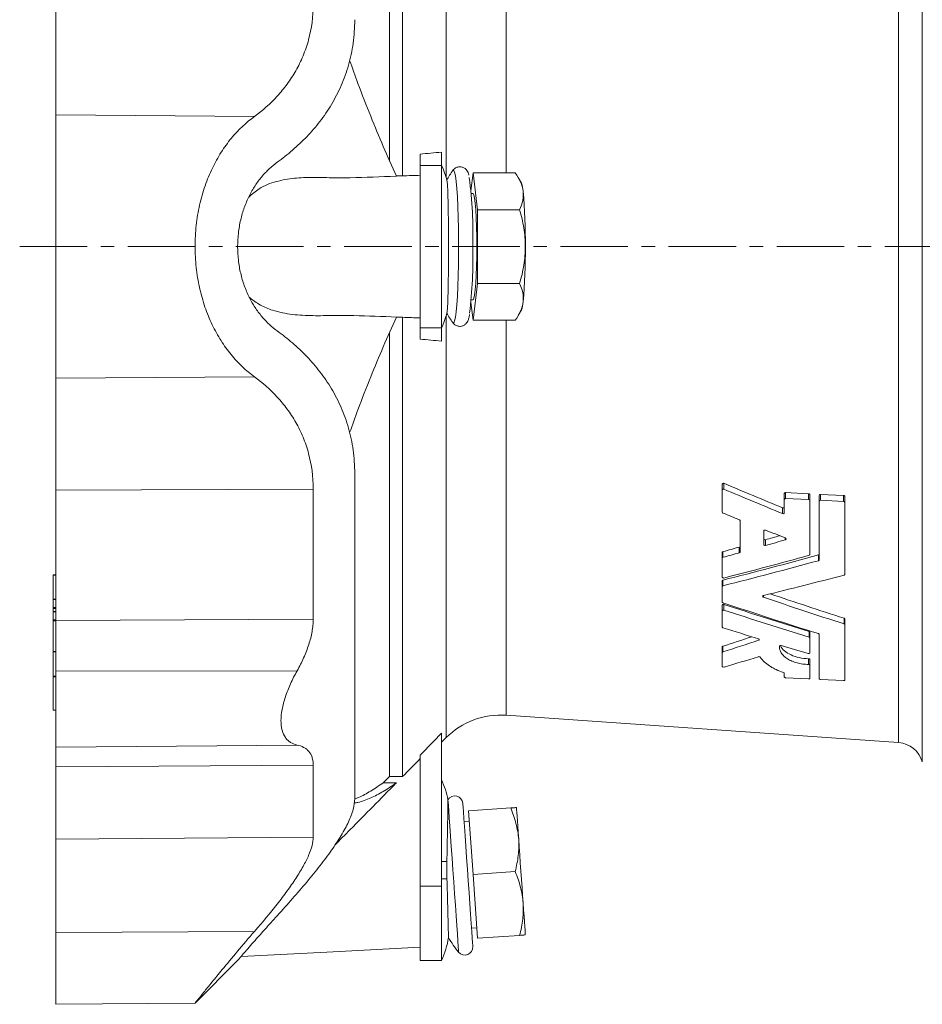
# Model space of a CAD drawing. Header units: millimetres. Extents: x 24 to 822, y -62 to 722.
# Tile 4 of 8: x 26 to 196, y 406 to 591. Entities that reach past the tile are written whole.
import ezdxf

# ---------------------------------------------------------------- set-up
doc = ezdxf.new("R2010")
doc.units = ezdxf.units.MM
doc.linetypes.add('CENTERX2', pattern=[20.32, 12.7, -2.54, 2.54, -2.54])
doc.layers.add('FORMAT', color=7, linetype='Continuous')

msp = doc.modelspace()

# ---------------------------------------------------------------- linework, layer by layer
at = {"color": 7, "linetype": 'Continuous', "lineweight": 15}
for p, q in [((95.54, 648.06), (95.54, 564.71)), ((98.01, 648.06), (98.01, 561.73)), ((32.84, 573.19), (32.84, 594.21)), ((32.84, 523.69), (32.84, 573.19)), ((101.34, 565.83), (101.34, 563.68)), ((105.34, 566.2), (105.34, 563.68)), ((101.34, 563.68), (101.34, 533.2)), ((105.34, 563.68), (105.34, 533.2)), ((107.45, 562.73), (107.43, 562.71)), ((98.01, 561.73), (96.85, 561.73)), ((111.27, 562.3), (110.86, 558.94)), ((112.11, 555.37), (111.27, 562.3)), ((111.27, 562.3), (119.18, 562.3)), ((120.35, 560.35), (119.74, 561.41)), ((111.27, 558.44), (110.9, 558.44)), ((112.11, 541.51), (112.11, 555.37)), ((112.11, 555.37), (120.01, 555.37)), ((111.27, 534.58), (112.11, 541.51)), ((112.11, 541.51), (120.01, 541.51)), ((110.86, 537.94), (111.27, 534.58)), ((110.9, 538.44), (111.27, 538.44)), ((96.85, 535.15), (98.01, 535.15)), ((98.01, 535.15), (98.01, 448.82)), ((119.75, 535.48), (120.35, 536.53)), ((101.34, 533.2), (101.34, 531.05)), ((105.34, 533.2), (105.34, 530.68)), ((107.42, 534.19), (107.45, 534.15)), ((111.27, 534.58), (119.18, 534.58)), ((95.54, 532.16), (95.54, 448.82)), ((32.84, 523.69), (32.84, 502.67)), ((89.02, 444.66), (89.02, 505.79)), ((158.08, 502.66), (158.08, 503.76)), ((32.84, 502.67), (32.84, 478.17)), ((81.22, 478.42), (81.22, 502.83)), ((158.08, 498.54), (158.08, 502.66)), ((169.74, 500.9), (169.74, 502)), ((174.3, 501.98), (169.98, 502.2)), ((174.54, 500.66), (174.54, 501.76)), ((176.32, 500.57), (176.32, 501.67)), ((180.88, 501.65), (176.56, 501.87)), ((169.74, 498.43), (169.74, 500.9)), ((169.98, 501.11), (174.3, 500.88)), ((174.54, 500.66), (174.54, 490.59)), ((176.32, 489.57), (176.32, 500.57)), ((176.56, 500.77), (180.88, 500.55)), ((181.12, 500.32), (181.12, 501.42)), ((181.12, 500.32), (181.12, 486.86)), ((161.44, 491.05), (161.44, 496.91)), ((165.88, 492.46), (165.88, 494.98)), ((158.08, 489.88), (158.08, 490.95)), ((158.08, 486.33), (158.08, 489.88)), ((32.84, 486.75), (32.34, 486.75)), ((32.34, 486.68), (32.34, 486.75)), ((32.34, 486.68), (32.34, 482.17)), ((158.08, 484.54), (158.08, 485.61)), ((158.08, 481.65), (158.08, 484.54)), ((32.84, 482.17), (32.34, 482.17)), ((32.34, 482.13), (32.34, 482.17)), ((32.34, 482.13), (32.34, 480.6)), ((32.34, 480.44), (32.34, 480.6)), ((32.34, 480.44), (32.34, 479.84)), ((32.84, 479.84), (32.34, 479.84)), ((32.34, 479.81), (32.34, 479.84)), ((32.34, 479.81), (32.34, 478.28)), ((158.08, 479.99), (158.08, 481.05)), ((158.08, 476.93), (158.08, 479.99)), ((32.34, 478.11), (32.34, 478.28)), ((32.34, 478.11), (32.34, 472.31)), ((32.84, 478.17), (32.84, 468.66)), ((181.12, 477.37), (181.12, 478.43)), ((174.54, 474.88), (174.54, 475.95)), ((181.12, 477.37), (181.12, 466.96)), ((174.54, 474.88), (174.54, 472.06)), ((176.32, 467.21), (176.32, 475.54)), ((32.34, 472.28), (32.34, 472.31)), ((32.34, 472.28), (32.84, 472.28)), ((32.34, 472.28), (32.34, 467.7)), ((158.08, 472.14), (158.08, 473.22)), ((158.08, 469.54), (158.08, 472.14)), ((174.54, 469.74), (174.54, 470.83)), ((32.84, 454.36), (32.84, 468.66)), ((169.74, 467.54), (169.74, 468.26)), ((174.54, 469.74), (174.54, 467.3)), ((32.34, 467.57), (32.34, 467.7)), ((32.34, 467.57), (32.34, 461.31)), ((174.3, 467.19), (169.98, 467.41)), ((180.88, 466.85), (176.56, 467.07)), ((32.34, 461.28), (32.34, 461.31)), ((32.34, 461.28), (32.84, 461.28)), ((117.48, 460.35), (191.21, 455.2)), ((105.34, 456.98), (105.34, 428.25)), ((105.34, 455.27), (106.21, 456.14)), ((32.84, 450.64), (32.84, 454.36)), ((101.34, 452.84), (101.34, 428.25)), ((32.84, 437.06), (32.84, 450.64)), ((81.22, 450.99), (81.22, 437.45)), ((95.54, 448.82), (94.4, 447.67)), ((98.01, 448.82), (95.54, 448.82)), ((96.87, 447.67), (94.4, 447.67)), ((106.55, 444.46), (106.55, 444.42)), ((110.43, 442.37), (118.34, 442.92)), ((111.27, 430.4), (110.43, 442.37)), ((110.57, 440.38), (109.57, 440.31)), ((32.84, 419.54), (32.84, 437.06)), ((111.27, 430.4), (119.18, 430.95)), ((112.11, 418.43), (111.27, 430.4)), ((101.34, 428.25), (101.34, 414.28)), ((105.34, 428.25), (105.34, 414.28)), ((110.97, 420.35), (111.97, 420.42)), ((32.84, 406.02), (32.84, 419.54)), ((112.11, 418.43), (120.01, 418.98)), ((59.09, 406.31), (67.02, 414.24)), ((101.34, 414.28), (105.34, 414.28)), ((32.84, 406.02), (59.08, 406.25))]:
    msp.add_line(p, q, dxfattribs=at)
at = {"color": 8, "linetype": 'Continuous', "lineweight": 0}
for p, q in [((195.67, 645.3), (195.67, 451.58)), ((106.21, 640.74), (106.21, 561.43)), ((191.21, 455.2), (191.21, 641.68)), ((117.48, 636.53), (117.48, 562.3)), ((32.84, 573.19), (70.19, 572.92)), ((101.34, 563.68), (105.34, 563.68)), ((106.21, 535.45), (106.21, 456.14)), ((101.34, 533.2), (105.34, 533.2)), ((117.48, 534.58), (117.48, 460.35)), ((32.84, 523.69), (70.19, 523.96)), ((158.41, 502.84), (158.41, 503.95)), ((32.84, 502.67), (81.22, 502.83)), ((169.98, 501.11), (169.98, 502.2)), ((174.3, 500.88), (174.3, 501.98)), ((176.56, 500.77), (176.56, 501.87)), ((180.88, 500.55), (180.88, 501.65)), ((169.41, 498.26), (169.41, 499.35)), ((166.21, 492.26), (166.21, 493.34)), ((169.92, 493.32), (169.92, 493.69)), ((158.22, 490.04), (158.22, 491.11)), ((161.29, 490.89), (161.29, 491.96)), ((176.17, 489.4), (176.17, 490.47)), ((32.34, 486.68), (32.84, 486.68)), ((158.22, 484.7), (158.22, 485.76)), ((32.34, 482.13), (32.84, 482.13)), ((158.41, 480.12), (158.41, 481.19)), ((165.83, 482.54), (165.83, 482.85)), ((32.34, 480.6), (32.84, 480.6)), ((32.34, 480.44), (32.84, 480.44)), ((32.34, 479.81), (32.84, 479.81)), ((32.34, 478.28), (32.84, 478.28)), ((32.34, 478.11), (32.84, 478.11)), ((32.84, 478.17), (81.22, 478.42)), ((180.97, 477.52), (180.97, 478.58)), ((174.4, 475.03), (174.4, 476.1)), ((164.93, 474.46), (164.93, 474.71)), ((32.34, 472.31), (32.84, 472.31)), ((158.19, 472.25), (158.19, 473.33)), ((174.29, 469.89), (174.29, 470.97)), ((32.84, 468.66), (78.2, 468.71)), ((32.34, 467.7), (32.84, 467.7)), ((32.34, 467.57), (32.84, 467.57)), ((32.34, 461.31), (32.84, 461.31)), ((32.84, 454.36), (78.2, 454.75)), ((32.84, 450.64), (81.22, 450.99)), ((32.84, 437.06), (81.22, 437.45)), ((106.35, 432.89), (105.34, 432.89)), ((106.36, 429.58), (105.34, 429.58)), ((101.34, 428.25), (105.34, 428.25)), ((32.84, 419.54), (70.19, 419.71))]:
    msp.add_line(p, q, dxfattribs=at)
at = {"color": 8, "linetype": 'Continuous', "lineweight": 0, "flags": 128}
for points in [[(107.45, 534.15), (107.47, 534.13), (107.63, 534.12), (107.78, 534.47), (107.93, 535.17), (108.07, 536.19), (108.2, 537.51), (108.31, 539.11), (108.4, 540.93), (108.47, 542.94), (108.52, 545.08), (108.55, 547.31), (108.55, 549.57), (108.52, 551.8), (108.47, 553.94), (108.4, 555.95), (108.31, 557.77), (108.2, 559.37), (108.07, 560.69), (107.93, 561.71), (107.78, 562.41), (107.63, 562.76), (107.47, 562.75), (107.45, 562.73)], [(108.55, 415.81), (108.55, 415.86), (108.52, 416.21), (108.47, 416.91), (108.4, 417.93), (108.31, 419.25), (108.2, 420.84), (108.07, 422.67), (107.93, 424.67), (107.78, 426.81), (107.63, 429.04), (107.47, 431.29), (107.31, 433.51), (107.16, 435.65), (107.02, 437.65), (106.9, 439.47), (106.79, 441.05), (106.69, 442.37), (106.62, 443.39), (106.57, 444.08), (106.55, 444.42)]]:
    msp.add_lwpolyline(points, dxfattribs=at)
at = {"color": 7, "linetype": 'Continuous', "lineweight": 15, "flags": 128}
for points in [[(111.97, 548.44), (111.95, 550.33), (111.92, 552.16), (111.86, 553.85), (111.77, 555.34), (111.67, 556.59), (111.56, 557.54), (111.43, 558.16), (111.3, 558.43), (111.27, 558.44)], [(111.27, 538.44), (111.3, 538.45), (111.43, 538.72), (111.56, 539.34), (111.67, 540.29), (111.77, 541.54), (111.86, 543.03), (111.92, 544.72), (111.95, 546.55), (111.97, 548.44)], [(111.21, 416.86), (111.2, 417.05), (111.16, 417.59), (111.1, 418.49), (111.01, 419.7), (110.91, 421.21), (110.79, 422.96), (110.65, 424.92), (110.5, 427.02), (110.35, 429.22), (110.19, 431.44), (110.04, 433.64), (109.89, 435.74), (109.76, 437.7), (109.63, 439.45), (109.53, 440.96), (109.44, 442.17), (109.38, 443.07), (109.34, 443.61), (109.33, 443.8), (109.33, 443.8)], [(119.41, 443), (119.42, 442.9), (119.44, 442.59), (119.47, 442.09), (119.52, 441.39), (119.58, 440.52), (119.65, 439.49), (119.74, 438.31), (119.83, 437.01)], [(120.66, 425.04), (120.57, 426.45), (120.46, 427.93), (120.36, 429.47), (120.25, 431.03), (120.14, 432.59), (120.03, 434.13), (119.93, 435.61), (119.83, 437.01)], [(121.08, 419.06), (121.08, 419.16), (121.05, 419.46), (121.02, 419.97), (120.97, 420.66), (120.91, 421.53), (120.84, 422.56), (120.76, 423.74), (120.66, 425.04)], [(67.68, 415), (83.79, 415.84), (101.34, 416.76)]]:
    msp.add_lwpolyline(points, dxfattribs=at)
at = {"color": 7, "linetype": 'Continuous', "lineweight": 15}
for centre, radius, start, end in [((90.84, 556.98), 16, 14.0709, 25.0089), ((128, 548.44), 25.03, 145.194, 150.0806), ((29.35, 550.65), 81.89, 358.4544, 7.5509), ((116.16, 558.69), 4.5, 1.8701, 21.7116), ((19.83, 549.57), 101.26, 359.3625, 5.25), ((19.9, 546.46), 91.33, 353.3864, 1.2437), ((19.83, 547.31), 101.26, 354.75, 0.6375), ((116.16, 538.19), 4.5, 338.2884, 358.1299), ((90.84, 539.9), 16, 334.9911, 345.9291), ((128, 548.44), 25.03, 209.928, 214.806), ((116.46, 445.89), 14.5, 86, 135), ((190.87, 450.21), 5, 15.9446, 86), ((90.84, 441.43), 16, 10.955, 25.0089), ((107.83, 443.69), 1.5, 4, 148.959), ((90.84, 421.04), 16, 334.9911, 351.0435), ((128, 431.57), 25.03, 211.3563, 219.0063), ((109.72, 416.76), 1.5, 219.0063, 4)]:
    msp.add_arc(centre, radius, start, end, dxfattribs=at)
for centre, major_axis, ratio, start_param, end_param in [((257.77, 536.75), (235.52, -74.68), 0.264157, 4.362053, 4.412797), ((258.4, 536.57), (239.25, -75.86), 0.264157, 4.366364, 4.416235), ((245.49, 536.68), (237.07, -75.17), 0.264157, 4.420369, 4.434175), ((245.49, 536.68), (237.07, -75.17), 0.264157, 4.456197, 4.472702), ((173.07, 559.42), (221.27, 70.16), 0.264157, 4.59792, 4.60991), ((173.7, 559.6), (225, 71.34), 0.264157, 4.595637, 4.612086), ((173.07, 559.42), (221.27, 70.16), 0.264157, 4.561921, 4.575743), ((173.7, 559.6), (225, 71.34), 0.264157, 4.560229, 4.573824), ((190.74, 559.57), (224.25, 71.1), 0.264157, 4.483804, 4.564005), ((191.37, 559.75), (227.97, 72.28), 0.264157, 4.483403, 4.562302), ((186.61, 559.71), (227.17, 72.03), 0.264157, 4.504791, 4.57522), ((204.29, 559.86), (230.14, 72.97), 0.264157, 4.461547, 4.527686), ((203.65, 537.21), (226.42, -71.79), 0.264157, 4.63442, 4.695932), ((191.37, 537.13), (227.97, -72.28), 0.264157, 4.650527, 4.729426), ((185.98, 537.35), (223.45, -70.85), 0.264157, 4.672672, 4.744267), ((204.29, 537.02), (230.14, -72.97), 0.264157, 4.628672, 4.69481), ((186.61, 537.17), (227.17, -72.03), 0.264157, 4.671915, 4.742344), ((173.7, 537.28), (225, -71.34), 0.264157, 4.727354, 4.756933), ((200.83, 555.73), (144.73, 77.75), 0.360513, 4.227612, 4.26608), ((201.09, 555.85), (147.08, 79.01), 0.360513, 4.230602, 4.277272), ((173.7, 537.28), (225, -71.34), 0.264157, 4.775815, 4.798221), ((209.43, 555.89), (147.97, 79.49), 0.360513, 4.176022, 4.22092)]:
    msp.add_ellipse(centre, major_axis=major_axis, ratio=ratio, start_param=start_param, end_param=end_param, dxfattribs=at)
for points, knots in [([(81.22, 594.05), (81.22, 591.66), (80.92, 589.43), (80.08, 586.28), (79.73, 585.26), (78.92, 583.3), (78.46, 582.37), (77.46, 580.61), (76.91, 579.77), (75.73, 578.18), (75.11, 577.42), (73.13, 575.28), (71.7, 574.03), (70.19, 572.92)], [0, 0, 0, 0, 0.25, 0.25, 0.375, 0.375, 0.5, 0.5, 0.625, 0.625, 0.75, 0.75, 1, 1, 1, 1]), ([(74.46, 564.29), (75.44, 565), (76.4, 565.75), (78.26, 567.36), (79.15, 568.2), (80.87, 570), (81.69, 570.95), (83.24, 572.96), (83.97, 574.02), (85.32, 576.28), (85.93, 577.46), (87.01, 579.93), (87.48, 581.22), (88.23, 583.87), (88.52, 585.25), (88.92, 588.1), (89.02, 589.58), (89.02, 591.09)], [0, 0, 0, 0, 0.125, 0.125, 0.25, 0.25, 0.375, 0.375, 0.5, 0.5, 0.625, 0.625, 0.75, 0.75, 0.875, 0.875, 1, 1, 1, 1]), ([(88.07, 583.41), (88.59, 581.97), (89.85, 578.44), (91.97, 573.04), (94.38, 567.21), (96.04, 563.53), (96.87, 561.69)], [0, 0, 0, 0, 0.192282, 0.472102, 0.735416, 1, 1, 1, 1]), ([(70.19, 572.92), (68.62, 571.77), (67.16, 570.4), (65.5, 568.38), (65.17, 567.96), (64.53, 567.08), (64.22, 566.63), (63.33, 565.22), (62.77, 564.22), (61.77, 562.13), (61.31, 561.03), (60.71, 559.28), (60.52, 558.68), (60.17, 557.47), (60.02, 556.86), (59.6, 555), (59.39, 553.74), (59.18, 551.79), (59.12, 551.13), (59.05, 549.8), (59.03, 549.13), (59.03, 547.15), (59.1, 545.84), (59.31, 543.88), (59.4, 543.23), (59.61, 541.94), (59.73, 541.31), (60.15, 539.44), (60.49, 538.24), (61.08, 536.5), (61.3, 535.94), (61.75, 534.83), (61.99, 534.28), (62.76, 532.69), (63.31, 531.69), (64.49, 529.83), (65.13, 528.95), (66.14, 527.72), (66.48, 527.33), (67.19, 526.57), (67.54, 526.21), (68.64, 525.17), (69.4, 524.54), (70.19, 523.96)], [0, 0, 0, 0, 0.125, 0.125, 0.15625, 0.15625, 0.1875, 0.1875, 0.25, 0.25, 0.3125, 0.3125, 0.34375, 0.34375, 0.375, 0.375, 0.4375, 0.4375, 0.46875, 0.46875, 0.5, 0.5, 0.5625, 0.5625, 0.59375, 0.59375, 0.625, 0.625, 0.6875, 0.6875, 0.71875, 0.71875, 0.75, 0.75, 0.8125, 0.8125, 0.875, 0.875, 0.90625, 0.90625, 0.9375, 0.9375, 1, 1, 1, 1]), ([(74.46, 564.29), (73.94, 563.91), (73.44, 563.5), (72.47, 562.59), (72, 562.1), (71.11, 561.04), (70.69, 560.47), (69.9, 559.26), (69.53, 558.62), (68.85, 557.25), (68.55, 556.53), (68.01, 555.04), (67.78, 554.27), (67.5, 553.06), (67.42, 552.64), (67.28, 551.81), (67.22, 551.4), (67.07, 550.14), (67.02, 549.29), (67.02, 548.44)], [0, 0, 0, 0, 0.125, 0.125, 0.25, 0.25, 0.375, 0.375, 0.5, 0.5, 0.625, 0.625, 0.75, 0.75, 0.8125, 0.8125, 0.875, 0.875, 1, 1, 1, 1]), ([(110.47, 561.86), (110.46, 561.87), (110.43, 562.05), (110.34, 562.3), (110.15, 562.7), (109.78, 563.12), (109.23, 563.42), (108.54, 563.47), (107.95, 563.25), (107.57, 562.91), (107.45, 562.73), (107.39, 562.64)], [0, 0, 0, 0, 0.01504, 0.205879, 0.355843, 0.466169, 0.580162, 0.697269, 0.809712, 0.908864, 1, 1, 1, 1]), ([(96.87, 561.69), (96.83, 561.69), (93.93, 561.58), (89.88, 561.37), (84.67, 561.36), (81.17, 561.47), (77.69, 561.37), (74.28, 560.76), (71.34, 559.69), (69.75, 558.31), (69.12, 557.76)], [0, 0, 0, 0, 0.003882, 0.307714, 0.430614, 0.554615, 0.677876, 0.799397, 0.9202, 1, 1, 1, 1]), ([(106.36, 536.01), (106.38, 536.1), (106.4, 536.25), (106.43, 536.58), (106.44, 536.71), (106.46, 536.99), (106.47, 537.15), (106.5, 537.68), (106.51, 538.09), (106.54, 538.78), (106.54, 539.03), (106.56, 539.55), (106.56, 539.83), (106.58, 540.68), (106.59, 541.29), (106.61, 542.58), (106.62, 543.28), (106.63, 544.69), (106.63, 545.42), (106.64, 546.54), (106.64, 546.92), (106.64, 547.68), (106.64, 548.06), (106.64, 549.19), (106.64, 549.94), (106.64, 551.07), (106.63, 551.44), (106.63, 552.18), (106.63, 552.53), (106.62, 553.59), (106.61, 554.27), (106.6, 555.26), (106.59, 555.57), (106.58, 556.18), (106.58, 556.48), (106.56, 557.33), (106.54, 557.85), (106.51, 558.79), (106.5, 559.2), (106.47, 559.72), (106.46, 559.88), (106.44, 560.16), (106.43, 560.29), (106.4, 560.63), (106.38, 560.78), (106.36, 560.87)], [0, 0, 0, 0, 0.0625, 0.0625, 0.09375, 0.09375, 0.125, 0.125, 0.1875, 0.1875, 0.21875, 0.21875, 0.25, 0.25, 0.3125, 0.3125, 0.375, 0.375, 0.4375, 0.4375, 0.46875, 0.46875, 0.5, 0.5, 0.5625, 0.5625, 0.59375, 0.59375, 0.625, 0.625, 0.6875, 0.6875, 0.71875, 0.71875, 0.75, 0.75, 0.8125, 0.8125, 0.875, 0.875, 0.90625, 0.90625, 0.9375, 0.9375, 1, 1, 1, 1]), ([(119.18, 562.3), (119.57, 561.73), (119.91, 561.16), (120.42, 560.01), (120.59, 559.42), (120.66, 558.83)], [0, 0, 0, 0, 0.5, 0.5, 1, 1, 1, 1]), ([(120.66, 558.83), (120.7, 558.54), (120.71, 558.24), (120.68, 557.66), (120.65, 557.37), (120.47, 556.5), (120.27, 555.93), (120.01, 555.37)], [0, 0, 0, 0, 0.25, 0.25, 0.5, 0.5, 1, 1, 1, 1]), ([(121.08, 548.44), (121.08, 549.03), (121.06, 549.61), (120.96, 550.79), (120.89, 551.38), (120.61, 553.11), (120.34, 554.25), (120.01, 555.37)], [0, 0, 0, 0, 0.25, 0.25, 0.5, 0.5, 1, 1, 1, 1]), ([(74.46, 532.59), (73.94, 532.97), (73.44, 533.38), (72.47, 534.29), (72, 534.78), (71.11, 535.84), (70.69, 536.41), (69.9, 537.62), (69.53, 538.26), (68.85, 539.63), (68.55, 540.35), (68.01, 541.84), (67.78, 542.61), (67.5, 543.82), (67.42, 544.24), (67.28, 545.06), (67.22, 545.48), (67.07, 546.74), (67.02, 547.58), (67.02, 548.44)], [0, 0, 0, 0, 0.125, 0.125, 0.25, 0.25, 0.375, 0.375, 0.5, 0.5, 0.625, 0.625, 0.75, 0.75, 0.8125, 0.8125, 0.875, 0.875, 1, 1, 1, 1]), ([(120.01, 541.51), (120.34, 542.64), (120.61, 543.79), (120.98, 546.11), (121.08, 547.27), (121.08, 548.44)], [0, 0, 0, 0, 0.5, 0.5, 1, 1, 1, 1]), ([(120.01, 541.51), (120.27, 540.94), (120.47, 540.37), (120.7, 539.22), (120.74, 538.64), (120.66, 538.05)], [0, 0, 0, 0, 0.5, 0.5, 1, 1, 1, 1]), ([(69.21, 538.91), (69.89, 538.39), (71.28, 537.33), (74.01, 536.24), (77.33, 535.6), (81.16, 535.41), (85.01, 535.5), (90.26, 535.48), (94.2, 535.31), (96.87, 535.19)], [0, 0, 0, 0, 0.084025, 0.170136, 0.305758, 0.441934, 0.578765, 0.715285, 1, 1, 1, 1]), ([(120.66, 538.05), (120.63, 537.75), (120.57, 537.46), (120.4, 536.87), (120.29, 536.58), (119.91, 535.72), (119.57, 535.15), (119.18, 534.58)], [0, 0, 0, 0, 0.25, 0.25, 0.5, 0.5, 1, 1, 1, 1]), ([(88.07, 513.47), (88.59, 514.91), (89.85, 518.44), (91.97, 523.84), (94.38, 529.66), (96.04, 533.35), (96.87, 535.19)], [0, 0, 0, 0, 0.192282, 0.472102, 0.735416, 1, 1, 1, 1]), ([(107.36, 534.32), (107.42, 534.21), (107.53, 534.01), (107.95, 533.63), (108.58, 533.4), (109.25, 533.47), (109.76, 533.76), (110.09, 534.1), (110.28, 534.44), (110.42, 534.83), (110.52, 535.2), (110.58, 535.57), (110.6, 535.7)], [0, 0, 0, 0, 0.086518, 0.172775, 0.262661, 0.353313, 0.434863, 0.512175, 0.598609, 0.711605, 0.894482, 1, 1, 1, 1]), ([(74.46, 532.59), (75.44, 531.88), (76.4, 531.13), (78.26, 529.52), (79.15, 528.68), (80.87, 526.88), (81.69, 525.93), (83.24, 523.92), (83.97, 522.86), (85.32, 520.6), (85.93, 519.42), (87.01, 516.95), (87.48, 515.66), (88.23, 513.01), (88.52, 511.63), (88.92, 508.78), (89.02, 507.3), (89.02, 505.79)], [0, 0, 0, 0, 0.125, 0.125, 0.25, 0.25, 0.375, 0.375, 0.5, 0.5, 0.625, 0.625, 0.75, 0.75, 0.875, 0.875, 1, 1, 1, 1]), ([(81.22, 502.83), (81.22, 505.21), (80.92, 507.45), (80.08, 510.6), (79.73, 511.62), (78.92, 513.58), (78.46, 514.51), (77.46, 516.27), (76.91, 517.11), (75.73, 518.7), (75.11, 519.45), (73.13, 521.6), (71.7, 522.85), (70.19, 523.96)], [0, 0, 0, 0, 0.25, 0.25, 0.375, 0.375, 0.5, 0.5, 0.625, 0.625, 0.75, 0.75, 1, 1, 1, 1]), ([(158.41, 503.95), (158.33, 503.98), (158.25, 503.98), (158.11, 503.9), (158.08, 503.83), (158.08, 503.76)], [0, 0, 0, 0, 0.5, 0.5, 1, 1, 1, 1]), ([(158.08, 502.66), (158.08, 502.73), (158.11, 502.8), (158.24, 502.87), (158.33, 502.88), (158.41, 502.84)], [0, 0, 0, 0, 0.5, 0.5, 1, 1, 1, 1]), ([(169.98, 502.2), (169.92, 502.21), (169.86, 502.19), (169.77, 502.11), (169.74, 502.06), (169.74, 502)], [0, 0, 0, 0, 0.5, 0.5, 1, 1, 1, 1]), ([(174.54, 501.76), (174.54, 501.81), (174.52, 501.87), (174.43, 501.95), (174.37, 501.98), (174.3, 501.98)], [0, 0, 0, 0, 0.5, 0.5, 1, 1, 1, 1]), ([(176.56, 501.87), (176.49, 501.87), (176.43, 501.85), (176.34, 501.78), (176.32, 501.72), (176.32, 501.67)], [0, 0, 0, 0, 0.5, 0.5, 1, 1, 1, 1]), ([(181.12, 501.42), (181.12, 501.48), (181.09, 501.53), (181, 501.62), (180.94, 501.64), (180.88, 501.65)], [0, 0, 0, 0, 0.5, 0.5, 1, 1, 1, 1]), ([(169.74, 500.9), (169.74, 500.96), (169.77, 501.01), (169.86, 501.09), (169.92, 501.11), (169.98, 501.11)], [0, 0, 0, 0, 0.5, 0.5, 1, 1, 1, 1]), ([(174.3, 500.88), (174.37, 500.88), (174.43, 500.85), (174.52, 500.77), (174.54, 500.71), (174.54, 500.66)], [0, 0, 0, 0, 0.5, 0.5, 1, 1, 1, 1]), ([(176.32, 500.57), (176.32, 500.62), (176.34, 500.68), (176.43, 500.75), (176.49, 500.77), (176.56, 500.77)], [0, 0, 0, 0, 0.5, 0.5, 1, 1, 1, 1]), ([(180.88, 500.55), (180.94, 500.55), (181, 500.52), (181.09, 500.44), (181.12, 500.38), (181.12, 500.32)], [0, 0, 0, 0, 0.5, 0.5, 1, 1, 1, 1]), ([(169.74, 499.52), (169.74, 499.46), (169.7, 499.39), (169.57, 499.32), (169.48, 499.32), (169.41, 499.35)], [0, 0, 0, 0, 0.5, 0.5, 1, 1, 1, 1]), ([(169.41, 498.26), (169.48, 498.23), (169.57, 498.23), (169.7, 498.3), (169.74, 498.37), (169.74, 498.43)], [0, 0, 0, 0, 0.5, 0.5, 1, 1, 1, 1]), ([(161.44, 496.91), (161.44, 496.95), (161.42, 496.99), (161.37, 497.06), (161.33, 497.09), (161.29, 497.1)], [0, 0, 0, 0, 0.5, 0.5, 1, 1, 1, 1]), ([(165.88, 494.98), (165.88, 495.04), (165.92, 495.1), (166.05, 495.17), (166.13, 495.17), (166.21, 495.14)], [0, 0, 0, 0, 0.5, 0.5, 1, 1, 1, 1]), ([(165.88, 493.53), (165.88, 493.47), (165.92, 493.41), (166.05, 493.33), (166.13, 493.32), (166.21, 493.34)], [0, 0, 0, 0, 0.5, 0.5, 1, 1, 1, 1]), ([(166.21, 492.26), (166.13, 492.24), (166.05, 492.25), (165.92, 492.33), (165.88, 492.4), (165.88, 492.46)], [0, 0, 0, 0, 0.5, 0.5, 1, 1, 1, 1]), ([(169.92, 493.69), (169.96, 493.67), (170, 493.64), (170.05, 493.58), (170.07, 493.54), (170.07, 493.46), (170.05, 493.42), (170, 493.36), (169.96, 493.34), (169.92, 493.32)], [0, 0, 0, 0, 0.25, 0.25, 0.5, 0.5, 0.75, 0.75, 1, 1, 1, 1]), ([(158.22, 491.11), (158.18, 491.1), (158.14, 491.08), (158.09, 491.02), (158.08, 490.98), (158.08, 490.95)], [0, 0, 0, 0, 0.5, 0.5, 1, 1, 1, 1]), ([(161.29, 490.89), (161.33, 490.9), (161.37, 490.92), (161.42, 490.98), (161.44, 491.02), (161.44, 491.05)], [0, 0, 0, 0, 0.5, 0.5, 1, 1, 1, 1]), ([(174.54, 490.59), (174.54, 490.55), (174.53, 490.51), (174.48, 490.45), (174.44, 490.43), (174.4, 490.42)], [0, 0, 0, 0, 0.5, 0.5, 1, 1, 1, 1]), ([(158.08, 489.88), (158.08, 489.91), (158.09, 489.95), (158.14, 490.01), (158.18, 490.03), (158.22, 490.04)], [0, 0, 0, 0, 0.5, 0.5, 1, 1, 1, 1]), ([(176.17, 489.4), (176.21, 489.41), (176.25, 489.43), (176.3, 489.49), (176.32, 489.53), (176.32, 489.57)], [0, 0, 0, 0, 0.5, 0.5, 1, 1, 1, 1]), ([(181.12, 486.86), (181.12, 486.82), (181.1, 486.79), (181.05, 486.73), (181.01, 486.71), (180.97, 486.7)], [0, 0, 0, 0, 0.5, 0.5, 1, 1, 1, 1]), ([(158.41, 486.15), (158.33, 486.13), (158.25, 486.14), (158.12, 486.21), (158.08, 486.27), (158.08, 486.33)], [0, 0, 0, 0, 0.5, 0.5, 1, 1, 1, 1]), ([(158.22, 485.76), (158.18, 485.75), (158.14, 485.73), (158.09, 485.67), (158.08, 485.64), (158.08, 485.61)], [0, 0, 0, 0, 0.5, 0.5, 1, 1, 1, 1]), ([(158.08, 484.54), (158.08, 484.58), (158.09, 484.61), (158.14, 484.66), (158.18, 484.68), (158.22, 484.7)], [0, 0, 0, 0, 0.5, 0.5, 1, 1, 1, 1]), ([(158.22, 481.49), (158.18, 481.51), (158.14, 481.53), (158.09, 481.59), (158.08, 481.62), (158.08, 481.65)], [0, 0, 0, 0, 0.5, 0.5, 1, 1, 1, 1]), ([(158.41, 481.19), (158.33, 481.21), (158.25, 481.21), (158.12, 481.16), (158.08, 481.11), (158.08, 481.05)], [0, 0, 0, 0, 0.5, 0.5, 1, 1, 1, 1]), ([(165.83, 482.85), (165.79, 482.84), (165.75, 482.82), (165.7, 482.77), (165.68, 482.74), (165.68, 482.67), (165.7, 482.64), (165.75, 482.58), (165.79, 482.56), (165.83, 482.54)], [0, 0, 0, 0, 0.25, 0.25, 0.5, 0.5, 0.75, 0.75, 1, 1, 1, 1]), ([(158.08, 479.99), (158.08, 480.04), (158.12, 480.09), (158.25, 480.15), (158.33, 480.15), (158.41, 480.12)], [0, 0, 0, 0, 0.5, 0.5, 1, 1, 1, 1]), ([(78.2, 468.71), (78.65, 469.52), (79.06, 470.33), (79.61, 471.56), (79.79, 471.97), (80.11, 472.79), (80.26, 473.21), (80.66, 474.46), (80.87, 475.27), (81.08, 476.47), (81.13, 476.87), (81.2, 477.65), (81.22, 478.04), (81.22, 478.42)], [0, 0, 0, 0, 0.25, 0.25, 0.375, 0.375, 0.5, 0.5, 0.75, 0.75, 0.875, 0.875, 1, 1, 1, 1]), ([(181.12, 478.43), (181.12, 478.46), (181.1, 478.49), (181.05, 478.55), (181.01, 478.57), (180.97, 478.58)], [0, 0, 0, 0, 0.5, 0.5, 1, 1, 1, 1]), ([(180.97, 477.52), (181.01, 477.5), (181.05, 477.48), (181.1, 477.43), (181.12, 477.4), (181.12, 477.37)], [0, 0, 0, 0, 0.5, 0.5, 1, 1, 1, 1]), ([(158.22, 476.78), (158.18, 476.79), (158.14, 476.82), (158.09, 476.87), (158.08, 476.9), (158.08, 476.93)], [0, 0, 0, 0, 0.5, 0.5, 1, 1, 1, 1]), ([(174.54, 475.95), (174.54, 475.98), (174.53, 476.01), (174.48, 476.06), (174.44, 476.09), (174.4, 476.1)], [0, 0, 0, 0, 0.5, 0.5, 1, 1, 1, 1]), ([(176.32, 475.54), (176.32, 475.57), (176.3, 475.6), (176.25, 475.65), (176.21, 475.67), (176.17, 475.69)], [0, 0, 0, 0, 0.5, 0.5, 1, 1, 1, 1]), ([(164.93, 474.46), (165, 474.49), (165.05, 474.54), (165.03, 474.65), (164.97, 474.7), (164.89, 474.72)], [0, 0, 0, 0, 0.5, 0.5, 1, 1, 1, 1]), ([(174.4, 475.03), (174.44, 475.02), (174.48, 474.99), (174.53, 474.94), (174.54, 474.91), (174.54, 474.88)], [0, 0, 0, 0, 0.5, 0.5, 1, 1, 1, 1]), ([(168.82, 473.33), (168.81, 473.11), (168.83, 472.9), (168.95, 472.47), (169.04, 472.26), (169.24, 471.96), (169.31, 471.86), (169.48, 471.66), (169.57, 471.57), (169.86, 471.3), (170.09, 471.12), (170.6, 470.8), (170.88, 470.66), (171.49, 470.4), (171.82, 470.29), (172.49, 470.11), (172.84, 470.03), (173.56, 469.93), (173.93, 469.9), (174.29, 469.89)], [0, 0, 0, 0, 0.125, 0.125, 0.25, 0.25, 0.3125, 0.3125, 0.375, 0.375, 0.5, 0.5, 0.625, 0.625, 0.75, 0.75, 0.875, 0.875, 1, 1, 1, 1]), ([(169.15, 473.44), (169.08, 473.46), (169, 473.46), (168.87, 473.42), (168.82, 473.37), (168.82, 473.33)], [0, 0, 0, 0, 0.5, 0.5, 1, 1, 1, 1]), ([(174.29, 470.97), (173.71, 470.99), (173.13, 471.06), (172.01, 471.31), (171.48, 471.48), (170.53, 471.91), (170.12, 472.16), (169.45, 472.74), (169.2, 473.05), (169.03, 473.39)], [0, 0, 0, 0, 0.25, 0.25, 0.5, 0.5, 0.75, 0.75, 1, 1, 1, 1]), ([(174.54, 472.06), (174.54, 472.01), (174.5, 471.97), (174.37, 471.92), (174.29, 471.92), (174.21, 471.94)], [0, 0, 0, 0, 0.5, 0.5, 1, 1, 1, 1]), ([(165.21, 471.27), (165.19, 471.3), (165.13, 471.34), (165, 471.37), (164.92, 471.36), (164.86, 471.35)], [0, 0, 0, 0, 0.5, 0.5, 1, 1, 1, 1]), ([(169.62, 468.38), (169.11, 468.55), (168.65, 468.73), (167.99, 469.04), (167.77, 469.15), (167.36, 469.37), (167.17, 469.49), (166.6, 469.86), (166.27, 470.12), (165.68, 470.67), (165.42, 470.96), (165.21, 471.27)], [0, 0, 0, 0, 0.25, 0.25, 0.375, 0.375, 0.5, 0.5, 0.75, 0.75, 1, 1, 1, 1]), ([(174.54, 470.83), (174.54, 470.86), (174.52, 470.9), (174.42, 470.95), (174.36, 470.97), (174.29, 470.97)], [0, 0, 0, 0, 0.5, 0.5, 1, 1, 1, 1]), ([(78.2, 468.71), (77.75, 467.9), (77.33, 467.08), (76.78, 465.85), (76.6, 465.44), (76.28, 464.62), (76.13, 464.21), (75.73, 462.99), (75.52, 462.2), (75.24, 460.68), (75.17, 459.97), (75.17, 458.98), (75.19, 458.67), (75.26, 458.07), (75.31, 457.78), (75.52, 456.99), (75.73, 456.54), (76.13, 455.97), (76.28, 455.79), (76.6, 455.49), (76.77, 455.36), (77.33, 455.01), (77.74, 454.85), (78.2, 454.75)], [0, 0, 0, 0, 0.125, 0.125, 0.1875, 0.1875, 0.25, 0.25, 0.375, 0.375, 0.5, 0.5, 0.5625, 0.5625, 0.625, 0.625, 0.75, 0.75, 0.8125, 0.8125, 0.875, 0.875, 1, 1, 1, 1]), ([(158.44, 469.42), (158.37, 469.4), (158.27, 469.4), (158.12, 469.45), (158.08, 469.5), (158.08, 469.54)], [0, 0, 0, 0, 0.5, 0.5, 1, 1, 1, 1]), ([(174.29, 469.89), (174.36, 469.88), (174.43, 469.87), (174.52, 469.81), (174.54, 469.78), (174.54, 469.74)], [0, 0, 0, 0, 0.5, 0.5, 1, 1, 1, 1]), ([(169.98, 467.41), (169.92, 467.41), (169.86, 467.43), (169.77, 467.48), (169.74, 467.51), (169.74, 467.54)], [0, 0, 0, 0, 0.5, 0.5, 1, 1, 1, 1]), ([(174.54, 467.3), (174.54, 467.27), (174.52, 467.24), (174.43, 467.19), (174.37, 467.18), (174.3, 467.19)], [0, 0, 0, 0, 0.5, 0.5, 1, 1, 1, 1]), ([(176.56, 467.07), (176.49, 467.07), (176.43, 467.09), (176.34, 467.14), (176.32, 467.18), (176.32, 467.21)], [0, 0, 0, 0, 0.5, 0.5, 1, 1, 1, 1]), ([(181.12, 466.96), (181.12, 466.93), (181.09, 466.9), (181, 466.86), (180.94, 466.85), (180.88, 466.85)], [0, 0, 0, 0, 0.5, 0.5, 1, 1, 1, 1]), ([(78.2, 454.75), (78.65, 454.66), (79.06, 454.51), (79.61, 454.22), (79.79, 454.11), (80.11, 453.85), (80.26, 453.71), (80.66, 453.24), (80.87, 452.87), (81.08, 452.23), (81.13, 452), (81.2, 451.52), (81.22, 451.26), (81.22, 450.99)], [0, 0, 0, 0, 0.25, 0.25, 0.375, 0.375, 0.5, 0.5, 0.75, 0.75, 0.875, 0.875, 1, 1, 1, 1]), ([(96.87, 447.67), (96.83, 447.63), (93.93, 444.69), (90.08, 440.79), (86.25, 436.93), (85.3, 435.96)], [0, 0, 0, 0, 0.009487, 0.752072, 1, 1, 1, 1]), ([(88.96, 443.86), (89.19, 443.9), (90.16, 444.03), (91.97, 444.75), (94.38, 445.95), (96.04, 447.09), (96.87, 447.67)], [0, 0, 0, 0, 0.0930064, 0.4072185, 0.7028964, 1, 1, 1, 1]), ([(94.4, 447.67), (93.6, 447.12), (92.01, 446.04), (90.23, 445.07), (89.28, 444.73), (89.05, 444.64)], [0, 0, 0, 0, 0.431389, 0.862769, 1, 1, 1, 1]), ([(74.46, 422.67), (75.44, 423.75), (76.4, 424.82), (78.26, 426.94), (79.15, 427.98), (80.87, 430.03), (81.69, 431.04), (83.24, 433.03), (83.97, 434), (85.32, 435.92), (85.93, 436.85), (87.01, 438.65), (87.48, 439.51), (88.23, 441.14), (88.52, 441.91), (88.92, 443.36), (89.02, 444.05), (89.02, 444.66)], [0, 0, 0, 0, 0.125, 0.125, 0.25, 0.25, 0.375, 0.375, 0.5, 0.5, 0.625, 0.625, 0.75, 0.75, 0.875, 0.875, 1, 1, 1, 1]), ([(106.55, 444.42), (106.55, 444.36), (106.55, 444.23), (106.54, 443.95), (106.54, 443.84), (106.54, 443.58), (106.53, 443.44), (106.53, 442.97), (106.52, 442.61), (106.51, 441.76), (106.5, 441.28), (106.48, 440.24), (106.47, 439.67), (106.45, 438.77), (106.45, 438.45), (106.44, 437.81), (106.43, 437.48), (106.41, 436.48), (106.4, 435.79), (106.38, 434.72), (106.37, 434.36), (106.36, 433.63), (106.35, 433.26), (106.35, 432.89)], [0, 0, 0, 0, 0.125, 0.125, 0.1875, 0.1875, 0.25, 0.25, 0.375, 0.375, 0.5, 0.5, 0.625, 0.625, 0.6875, 0.6875, 0.75, 0.75, 0.875, 0.875, 0.9375, 0.9375, 1, 1, 1, 1]), ([(119.41, 443), (119.41, 443), (119.38, 443), (119.29, 442.99), (119.21, 442.98), (118.93, 442.96), (118.66, 442.95), (118.34, 442.92)], [0, 0, 0, 0, 0.25, 0.25, 0.5, 0.5, 1, 1, 1, 1]), ([(118.34, 442.92), (118.73, 441.97), (119.07, 441), (119.58, 439.03), (119.76, 438.03), (119.83, 437.01)], [0, 0, 0, 0, 0.5, 0.5, 1, 1, 1, 1]), ([(81.22, 437.45), (81.22, 436.47), (80.92, 435.31), (80.08, 433.35), (79.73, 432.66), (78.92, 431.21), (78.46, 430.46), (77.46, 428.92), (76.91, 428.13), (75.73, 426.52), (75.11, 425.7), (73.13, 423.18), (71.7, 421.46), (70.19, 419.71)], [0, 0, 0, 0, 0.25, 0.25, 0.375, 0.375, 0.5, 0.5, 0.625, 0.625, 0.75, 0.75, 1, 1, 1, 1]), ([(119.83, 437.01), (119.86, 436.51), (119.87, 435.99), (119.85, 434.98), (119.81, 434.47), (119.63, 432.96), (119.43, 431.95), (119.18, 430.95)], [0, 0, 0, 0, 0.25, 0.25, 0.5, 0.5, 1, 1, 1, 1]), ([(106.64, 418.55), (106.64, 418.54), (106.64, 418.5), (106.64, 418.78), (106.62, 419.4), (106.6, 420.37), (106.57, 421.65), (106.53, 423.19), (106.49, 424.95), (106.43, 427.07), (106.39, 428.68), (106.36, 429.58)], [0, 0, 0, 0, 0.035358, 0.153295, 0.268113, 0.386281, 0.500752, 0.618579, 0.732423, 0.849599, 1, 1, 1, 1]), ([(119.18, 430.95), (119.57, 430), (119.91, 429.03), (120.42, 427.06), (120.59, 426.06), (120.66, 425.04)], [0, 0, 0, 0, 0.5, 0.5, 1, 1, 1, 1]), ([(120.66, 425.04), (120.7, 424.53), (120.71, 424.02), (120.68, 423.01), (120.65, 422.5), (120.47, 420.99), (120.27, 419.98), (120.01, 418.98)], [0, 0, 0, 0, 0.25, 0.25, 0.5, 0.5, 1, 1, 1, 1]), ([(74.46, 422.67), (73.94, 422.1), (73.44, 421.55), (72.47, 420.47), (72, 419.94), (71.11, 418.94), (70.69, 418.47), (69.9, 417.57), (69.53, 417.14), (68.85, 416.36), (68.55, 416.01), (68.01, 415.39), (67.78, 415.13), (67.5, 414.8), (67.42, 414.7), (67.28, 414.54), (67.22, 414.47), (67.07, 414.3), (67.02, 414.24), (67.02, 414.24)], [0, 0, 0, 0, 0.125, 0.125, 0.25, 0.25, 0.375, 0.375, 0.5, 0.5, 0.625, 0.625, 0.75, 0.75, 0.8125, 0.8125, 0.875, 0.875, 1, 1, 1, 1]), ([(70.19, 419.71), (69.1, 418.45), (66.91, 415.89), (64.26, 412.7), (62.14, 410.12), (60.59, 408.21), (59.53, 406.88), (59.03, 406.25), (59.07, 406.3), (59.08, 406.31)], [0, 0, 0, 0, 0.177843, 0.360204, 0.503132, 0.649861, 0.792982, 0.941587, 1, 1, 1, 1]), ([(121.08, 419.06), (121.08, 419.06), (121.06, 419.06), (120.96, 419.05), (120.89, 419.04), (120.61, 419.02), (120.34, 419), (120.01, 418.98)], [0, 0, 0, 0, 0.25, 0.25, 0.5, 0.5, 1, 1, 1, 1])]:
    msp.add_open_spline(points, degree=3, knots=knots, dxfattribs=at)
for points in [[(105.34, 566.2), (104.01, 566.07), (102.68, 565.95), (101.34, 565.83)], [(101.34, 561.84), (100.23, 561.81), (99.12, 561.77), (98.01, 561.73)], [(98.01, 535.15), (99.12, 535.11), (100.23, 535.07), (101.34, 535.04)], [(101.34, 531.05), (102.68, 530.93), (104.01, 530.8), (105.34, 530.68)], [(158.22, 498.34), (158.13, 498.38), (158.08, 498.46), (158.08, 498.54)], [(158.19, 473.33), (158.12, 473.31), (158.08, 473.27), (158.08, 473.22)], [(158.08, 472.14), (158.08, 472.19), (158.12, 472.23), (158.19, 472.25)], [(169.74, 468.26), (169.74, 468.31), (169.69, 468.35), (169.62, 468.38)], [(105.34, 456.98), (104.01, 455.6), (102.68, 454.22), (101.34, 452.84)], [(101.34, 452.2), (100.23, 451.07), (99.12, 449.95), (98.01, 448.82)], [(106.35, 432.89), (106.33, 431.78), (106.33, 430.68), (106.36, 429.58)]]:
    msp.add_open_spline(points, degree=3, dxfattribs=at)
at = {"layer": 'FORMAT', "linetype": 'CENTERX2', "lineweight": 0}
msp.add_line((26.07, 548.44), (357.47, 548.44), dxfattribs=at)

doc.saveas('drawing.dxf')
